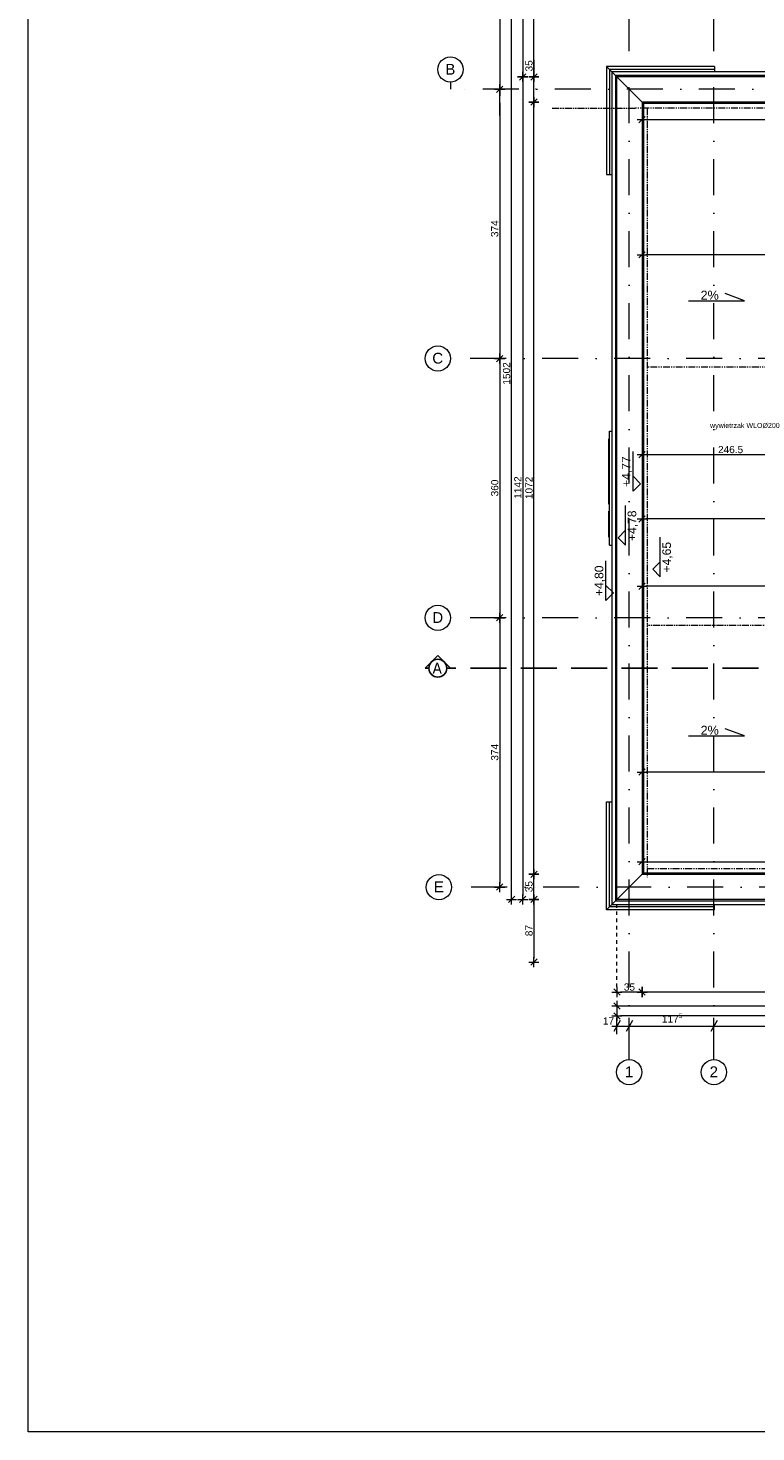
# Model space of a CAD drawing. Header units: millimetres. Extents: x 2015591 to 2056676, y -1574705 to -1544755.
# Tile 1 of 11: x 2015591 to 2025701, y -1574705 to -1555212. Entities that reach past the tile are written whole.
import ezdxf

# ---------------------------------------------------------------- set-up
doc = ezdxf.new("R2010")
doc.units = ezdxf.units.MM
doc.header["$MEASUREMENT"] = 0
for name, pattern in [('ACAD_ISO10W100', [8100, 5400, -1350, 0, -1350]), ('OSIE', [1000, 500, -250, 0, -250]), ('PHANTOM2', [176, 96, -16, 16, -16, 16, -16]), ('Przerywana', [100, 50, -50]), ('Przerywana DŁUGA', [700, 500, -200])]:
    doc.linetypes.add(name, pattern=pattern)
for name, color, linetype, lineweight, true_color in [('2D- Siatka Modularna_Nr_pióra__2', 7, 'Continuous', 15, 0x0322fc), ('a___cienka___0.15_Nr_pióra__11', 7, 'Continuous', 5, 0x6d6d6d), ('a___przekrojowa___0.5_Nr_pióra__160', 7, 'Continuous', 20, 0x020602), ('ELE-odgr_zwod_pionowy_Nr_pióra__12', 7, 'Continuous', 5, 0x9f9f9f), ('Linie PT_Nr_pióra__3', 7, 'Continuous', 18, 0x008200), ('OSIE_Nr_pióra__11', 7, 'Continuous', 5, 0x6d6d6d), ('OSIE_Nr_pióra__2', 7, 'Continuous', 15, 0x0322fc)]:
    doc.layers.add(name, color=color, linetype=linetype, lineweight=lineweight, true_color=true_color)
for name, color, linetype, lineweight in [('a___cienka___0.15_Nr_pióra__1', 7, 'Continuous', 0), ('a___wymiary_Nr_pióra__46', 7, 'Continuous', 5), ('Budowlane - Opisy_Nr_pióra__7', 7, 'Continuous', 0), ('Defpoints_Nr_pióra__46', 7, 'Continuous', 5), ('PRZEKROJE DACH_Nr_pióra__5', 7, 'Continuous', 25), ('Wymiarowanie - Poziomy_Nr_pióra__1', 7, 'Continuous', 0), ('Wymiarowanie_Nr_pióra__1', 7, 'Continuous', 0)]:
    doc.layers.add(name, color=color, linetype=linetype, lineweight=lineweight)
doc.layers.add('PRZEKROJE DACH', color=7, linetype='Continuous')
doc.layers.add('Wymiarowanie', color=7, linetype='Continuous')
doc.styles.add('GENERATED_STYLE_1', font='txt')
doc.styles.add('GENERATED_STYLE_2', font='txt')
doc.dimstyles.new('GENERATED_STYLE__1', dxfattribs={"dimtxt": 100, "dimasz": 114, "dimexe": 0.18, "dimexo": 0, "dimgap": 0.09, "dimtad": 1, "dimtih": 1, "dimtoh": 1, "dimdec": 0, "dimlfac": 0.1, "dimzin": 0, "dimdsep": 46, "dimtxsty": 'GENERATED_STYLE_1', "dimblk": 'ARROWHEAD_2', "dimblk1": 'ARROWHEAD_2', "dimblk2": 'ARROWHEAD_2', "dimcen": 0.09, "dimclrd": 7, "dimclre": 7, "dimclrt": 7, "dimadec": 4, "dimazin": 0, "dimtfac": 1, "dimtdec": 4, "dimtmove": 0, "dimatfit": 3, "dimfxl": 0, "dimtolj": 1, "dimtzin": 0, "dimarcsym": 0})

# ---------------------------------------------------------------- blocks, each defined once
blk = doc.blocks.new('*D1', base_point=(1682720, -1237567))
at = {"layer": 'Wymiarowanie_Nr_pióra__1', "linetype": 'Continuous'}
for p, q in [((2023770, -1569182), (2023770, -1568957)), ((2023940, -1569182), (2023940, -1568957)), ((2023697, -1569069), (2023770, -1569069)), ((2023813, -1568994), (2023727, -1569144)), ((2023770, -1569069), (2023940, -1569069)), ((2023984, -1568994), (2023897, -1569144))]:
    blk.add_line(p, q, dxfattribs=at)
at = {"layer": 'Wymiarowanie_Nr_pióra__1', "insert": (2023575, -1569049), "char_height": 100, "attachment_point": 7, "style": 'GENERATED_STYLE_1'}
blk.add_mtext('\\A1;{\\fArial|b0|i0|c238|p38;17}', dxfattribs=at)
blk = doc.blocks.new('ARROWHEAD_2')
at = {"color": 0, "linetype": 'Continuous', "lineweight": 0}
for p, q in [((0, 0), (-1, 0)), ((-0.38, -0.66), (0.38, 0.66))]:
    blk.add_line(p, q, dxfattribs=at)
blk = doc.blocks.new('*D3', base_point=(1682720, -1237567))
at = {"layer": 'Wymiarowanie_Nr_pióra__1', "linetype": 'Continuous'}
for p, q in [((2023940, -1569182), (2023940, -1568957)), ((2025117, -1569182), (2025117, -1568957)), ((2023984, -1568994), (2023897, -1569144)), ((2023940, -1569069), (2025117, -1569069)), ((2025160, -1568994), (2025074, -1569144))]:
    blk.add_line(p, q, dxfattribs=at)
at = {"layer": 'Wymiarowanie_Nr_pióra__1', "insert": (2024395, -1569050), "char_height": 100, "attachment_point": 7, "style": 'GENERATED_STYLE_1'}
blk.add_mtext('\\A1;{\\fArial|b0|i0|c238|p38;117\\fArial|b0|i0|c238|p38;\\A1{\\H.66x;\\S5^  ;}}', dxfattribs=at)
blk = doc.blocks.new('*D4', base_point=(1682720, -1237567))
at = {"layer": 'Wymiarowanie_Nr_pióra__1', "linetype": 'Continuous'}
for p, q in [((2025117, -1569182), (2025117, -1568957)), ((2028197, -1569182), (2028197, -1568957)), ((2025160, -1568994), (2025074, -1569144)), ((2025117, -1569069), (2028197, -1569069)), ((2028240, -1568994), (2028154, -1569144))]:
    blk.add_line(p, q, dxfattribs=at)
at = {"layer": 'Wymiarowanie_Nr_pióra__1', "insert": (2026543, -1569049), "char_height": 100, "attachment_point": 7, "style": 'GENERATED_STYLE_1'}
blk.add_mtext('\\A1;{\\fArial|b0|i0|c238|p38;308}', dxfattribs=at)
blk = doc.blocks.new('Płaszczyzna odcinająca_2', base_point=(2043409, -1564101))
at = {"layer": 'PRZEKROJE DACH_Nr_pióra__5', "linetype": 'Continuous'}
for p, q in [((2021282, -1563926), (2021107, -1564101)), ((2021107, -1564101), (2021159, -1564101)), ((2021457, -1564101), (2021282, -1563926)), ((2021406, -1564101), (2021457, -1564101)), ((2043234, -1564101), (2043409, -1563926)), ((2043285, -1564101), (2043234, -1564101)), ((2043409, -1563926), (2043584, -1564101)), ((2043584, -1564101), (2043533, -1564101))]:
    blk.add_line(p, q, dxfattribs=at)
at = {"layer": 'PRZEKROJE DACH_Nr_pióra__5', "linetype": 'Przerywana DŁUGA'}
blk.add_line((2043234, -1564101), (2021457, -1564101), dxfattribs=at)
at = {"layer": 'PRZEKROJE DACH_Nr_pióra__5', "linetype": 'Continuous'}
for centre in [(2021282, -1564101), (2043409, -1564101)]:
    blk.add_circle(centre, 124, dxfattribs=at)
at = {"layer": 'PRZEKROJE DACH_Nr_pióra__5', "char_height": 150, "style": 'GENERATED_STYLE_2'}
for insert, attachment_point in [((2021210, -1564176), 7), ((2043481, -1564176), 9)]:
    blk.add_mtext('\\A1;{\\fLucida Console|b0|i0|c238|p53;A}', dxfattribs=dict(at, insert=insert, attachment_point=attachment_point))

msp = doc.modelspace()

# ---------------------------------------------------------------- linework, layer by layer
at = {"layer": '2D- Siatka Modularna_Nr_pióra__2', "linetype": 'ACAD_ISO10W100'}
msp.add_line((2021457.4, -1555962.9), (2021457.6, -1556060.9), dxfattribs=at)
at = {"layer": 'a___cienka___0.15_Nr_pióra__1', "linetype": 'Continuous'}
for p, q in [((2023624.9, -1555745.9), (2024139.9, -1556260.9)), ((2023624.9, -1565955.9), (2023699.9, -1565955.9)), ((2024139.9, -1566940.9), (2023624.9, -1567455.9))]:
    msp.add_line(p, q, dxfattribs=at)
at = {"layer": 'a___cienka___0.15_Nr_pióra__11', "linetype": 'Continuous'}
for p, q in [((2025124.9, -1555745.9), (2025124.9, -1555820.9)), ((2023624.9, -1557245.9), (2023699.9, -1557245.9)), ((2023655.6, -1561825.3), (2023655.6, -1560918.2)), ((2023668.5, -1562394.5), (2023668.5, -1560807.5)), ((2023668.5, -1560807.5), (2023699.9, -1560807.5)), ((2023655.6, -1562283.5), (2023655.6, -1561921.4)), ((2023655.6, -1562283.5), (2023655.6, -1561921.4)), ((2023668.5, -1562394.5), (2023699.9, -1562394.5)), ((2025124.9, -1567455.9), (2025124.9, -1567380.9))]:
    msp.add_line(p, q, dxfattribs=at)
at = {"layer": 'a___cienka___0.15_Nr_pióra__11', "linetype": 'Continuous', "flags": 128}
for points in [[(2041553.6, -1552220.9), (2031299.9, -1552220.9), (2031299.9, -1555820.9), (2023699.9, -1555820.9), (2023699.9, -1567380.9), (2041553.6, -1567380.9)], [(2041503.6, -1552270.9), (2031349.9, -1552270.9), (2031349.9, -1555870.9), (2023749.9, -1555870.9), (2023749.9, -1567330.9), (2041503.6, -1567330.9)]]:
    msp.add_lwpolyline(points, close=True, dxfattribs=at)
for points in [[(2025124.9, -1555745.9), (2023624.9, -1555745.9), (2023624.9, -1557245.9)], [(2025124.9, -1555785.9), (2023664.9, -1555785.9), (2023664.9, -1557245.9)], [(2031114, -1556260.9), (2024139.9, -1556260.9), (2024139.9, -1566940.9), (2031114, -1566940.9)], [(2025124.9, -1567455.9), (2023624.9, -1567455.9), (2023624.9, -1565955.9)], [(2025124.9, -1567415.9), (2023664.9, -1567415.9), (2023664.9, -1565955.9)]]:
    msp.add_lwpolyline(points, dxfattribs=at)
at = {"layer": 'a___przekrojowa___0.5_Nr_pióra__160', "linetype": 'Continuous'}
for p, q in [((2023769.9, -1567310.9), (2023769.9, -1555890.9)), ((2031369.9, -1555890.9), (2023769.9, -1555890.9)), ((2041483.6, -1567310.9), (2023769.9, -1567310.9))]:
    msp.add_line(p, q, dxfattribs=at)
at = {"layer": 'a___przekrojowa___0.5_Nr_pióra__160', "linetype": 'Continuous', "flags": 128}
msp.add_lwpolyline([(2031134, -1556240.9), (2024119.9, -1556240.9), (2024119.9, -1566960.9), (2031134, -1566960.9)], dxfattribs=at)
at = {"layer": 'a___wymiary_Nr_pióra__46', "linetype": 'Continuous'}
for p, q in [((2022306.2, -1567260.9), (2022306.2, -1552340.9)), ((2022460.8, -1552340.9), (2022460.8, -1555840.9)), ((2022141.2, -1552510.9), (2022141.2, -1556010.9)), ((2022617.2, -1555840.9), (2022617.2, -1552690.9)), ((2022617.2, -1555651.5), (2022617.2, -1555890.9)), ((2022391.1, -1555890.9), (2022530.5, -1555890.9)), ((2022530.5, -1555890.9), (2022391.1, -1555890.9)), ((2022460.8, -1555960.6), (2022460.8, -1555821.3)), ((2022460.8, -1555821.3), (2022460.8, -1555960.6)), ((2022686.9, -1555890.9), (2022547.5, -1555890.9)), ((2022547.5, -1555890.9), (2022686.9, -1555890.9)), ((2022617.2, -1555821.3), (2022617.2, -1555960.6)), ((2022617.2, -1555960.6), (2022617.2, -1555821.3)), ((2022071.5, -1556060.9), (2022210.9, -1556060.9)), ((2022210.9, -1556060.9), (2022071.5, -1556060.9)), ((2022141.2, -1556130.6), (2022141.2, -1555991.3)), ((2022141.2, -1555991.3), (2022141.2, -1556130.6)), ((2022141.2, -1556110.9), (2022141.2, -1556150.9)), ((2022460.8, -1555940.9), (2022460.8, -1567260.9)), ((2022617.2, -1556190.9), (2022617.2, -1555940.9)), ((2022141.2, -1556270.6), (2022141.2, -1556131.3)), ((2022141.2, -1556424.5), (2022141.2, -1556200.9)), ((2022141.2, -1556250.9), (2022141.2, -1559750.9)), ((2022686.9, -1556240.9), (2022547.5, -1556240.9)), ((2022547.5, -1556240.9), (2022686.9, -1556240.9)), ((2022617.2, -1556171.3), (2022617.2, -1556310.6)), ((2022617.2, -1556310.6), (2022617.2, -1556171.3)), ((2022617.2, -1566910.9), (2022617.2, -1556290.9)), ((2024050.2, -1556482.9), (2024189.6, -1556482.9)), ((2024119.9, -1556413.2), (2024119.9, -1556552.5)), ((2024169.9, -1556482.9), (2029737.2, -1556482.9)), ((2024050.2, -1558361.1), (2024189.6, -1558361.1)), ((2024119.9, -1558291.4), (2024119.9, -1558430.8)), ((2030177.2, -1558361.1), (2024169.9, -1558361.1)), ((2022071.5, -1559800.9), (2022210.9, -1559800.9)), ((2022210.9, -1559800.9), (2022071.5, -1559800.9)), ((2022141.2, -1559870.6), (2022141.2, -1559731.3)), ((2022141.2, -1559731.3), (2022141.2, -1559870.6)), ((2022141.2, -1559850.9), (2022141.2, -1563350.9)), ((2024050.2, -1561133.9), (2024189.6, -1561133.9)), ((2024119.9, -1561064.2), (2024119.9, -1561203.5)), ((2024169.9, -1561133.9), (2026534.6, -1561133.9)), ((2024119.9, -1561958.2), (2024119.9, -1562097.6)), ((2024050.2, -1562027.9), (2024189.6, -1562027.9)), ((2029277.2, -1562027.9), (2024169.9, -1562027.9)), ((2024119.9, -1562893.8), (2024119.9, -1563033.2)), ((2024050.2, -1562963.5), (2024189.6, -1562963.5)), ((2029428.2, -1562963.5), (2024169.9, -1562963.5)), ((2022141.2, -1563470.6), (2022141.2, -1563331.3)), ((2022141.2, -1563331.3), (2022141.2, -1563470.6)), ((2022071.5, -1563400.9), (2022210.9, -1563400.9)), ((2022210.9, -1563400.9), (2022071.5, -1563400.9)), ((2022141.2, -1563450.9), (2022141.2, -1567090.9)), ((2024119.9, -1565474.3), (2024119.9, -1565613.7)), ((2024050.2, -1565544), (2024189.6, -1565544)), ((2030177.2, -1565544), (2024169.9, -1565544)), ((2024050.2, -1566787.8), (2024189.6, -1566787.8)), ((2024119.9, -1566718.1), (2024119.9, -1566857.5)), ((2024169.9, -1566787.8), (2029737.2, -1566787.8)), ((2022686.9, -1566960.9), (2022547.5, -1566960.9)), ((2022547.5, -1566960.9), (2022686.9, -1566960.9)), ((2022617.2, -1566891.3), (2022617.2, -1567030.6)), ((2022617.2, -1567030.6), (2022617.2, -1566891.3)), ((2022617.2, -1567260.9), (2022617.2, -1567010.9)), ((2022071.5, -1567140.9), (2022210.9, -1567140.9)), ((2022141.2, -1567210.6), (2022141.2, -1567071.3)), ((2022236.5, -1567310.9), (2022375.9, -1567310.9)), ((2022306.2, -1567380.6), (2022306.2, -1567241.3)), ((2022391.1, -1567310.9), (2022530.5, -1567310.9)), ((2022460.8, -1567380.6), (2022460.8, -1567241.3)), ((2022547.5, -1567310.9), (2022686.9, -1567310.9)), ((2022686.9, -1567310.9), (2022547.5, -1567310.9)), ((2022617.2, -1567380.6), (2022617.2, -1567241.3)), ((2022617.2, -1567241.3), (2022617.2, -1567380.6)), ((2022617.2, -1567360.9), (2022617.2, -1568130.9)), ((2022547.5, -1568180.9), (2022686.9, -1568180.9)), ((2022617.2, -1568250.6), (2022617.2, -1568111.3)), ((2023700.2, -1568596.9), (2023839.6, -1568596.9)), ((2023769.9, -1568527.2), (2023769.9, -1568666.6)), ((2024069.9, -1568596.9), (2023819.9, -1568596.9)), ((2024050.2, -1568596.9), (2024189.6, -1568596.9)), ((2024189.6, -1568596.9), (2024050.2, -1568596.9)), ((2024119.9, -1568527.2), (2024119.9, -1568666.6)), ((2024119.9, -1568666.6), (2024119.9, -1568527.2)), ((2031084, -1568596.9), (2024169.9, -1568596.9)), ((2023700.2, -1568790.1), (2023839.6, -1568790.1)), ((2023769.9, -1568720.4), (2023769.9, -1568859.8)), ((2023819.9, -1568790.1), (2031531.7, -1568790.1)), ((2023700.2, -1568929.7), (2023839.6, -1568929.7)), ((2023769.9, -1568860.1), (2023769.9, -1568999.4)), ((2041433.6, -1568929.7), (2023819.9, -1568929.7))]:
    msp.add_line(p, q, dxfattribs=at)
at = {"layer": 'a___wymiary_Nr_pióra__46', "linetype": 'Continuous', "flags": 128}
for points in [[(2022417, -1555934.7), (2022504.6, -1555847.1)], [(2022504.6, -1555847.1), (2022417, -1555934.7)], [(2022661, -1555847.1), (2022573.4, -1555934.7)], [(2022573.4, -1555934.7), (2022661, -1555847.1)], [(2022097.4, -1556104.7), (2022185, -1556017.1)], [(2022185, -1556017.1), (2022097.4, -1556104.7)], [(2022661, -1556197.1), (2022573.4, -1556284.7)], [(2022573.4, -1556284.7), (2022661, -1556197.1)], [(2024163.7, -1556439.1), (2024076.1, -1556526.7)], [(2024163.7, -1558317.3), (2024076.1, -1558404.9)], [(2022097.4, -1559844.7), (2022185, -1559757.1)], [(2022185, -1559757.1), (2022097.4, -1559844.7)], [(2024163.7, -1561090.1), (2024076.1, -1561177.7)], [(2024163.7, -1561984.1), (2024076.1, -1562071.7)], [(2024163.7, -1562919.7), (2024076.1, -1563007.3)], [(2022097.4, -1563444.7), (2022185, -1563357.1)], [(2022185, -1563357.1), (2022097.4, -1563444.7)], [(2024163.7, -1565500.2), (2024076.1, -1565587.8)], [(2024163.7, -1566744), (2024076.1, -1566831.6)], [(2022661, -1566917.1), (2022573.4, -1567004.7)], [(2022573.4, -1567004.7), (2022661, -1566917.1)], [(2022097.4, -1567184.7), (2022185, -1567097.1)], [(2022262.4, -1567354.7), (2022350, -1567267.1)], [(2022417, -1567354.7), (2022504.6, -1567267.1)], [(2022573.4, -1567354.7), (2022661, -1567267.1)], [(2022661, -1567267.1), (2022573.4, -1567354.7)], [(2022573.4, -1568224.7), (2022661, -1568137.1)], [(2023726.1, -1568553.1), (2023813.7, -1568640.7)], [(2024076.1, -1568553.1), (2024163.7, -1568640.7)], [(2024163.7, -1568640.7), (2024076.1, -1568553.1)], [(2023726.1, -1568746.3), (2023813.7, -1568833.9)], [(2023726.1, -1568885.9), (2023813.7, -1568973.5)]]:
    msp.add_lwpolyline(points, dxfattribs=at)
at = {"layer": 'Defpoints_Nr_pióra__46', "linetype": 'Continuous'}
for p, q in [((2022460.8, -1555890.9), (2022460.3, -1555890.9)), ((2022617.2, -1555890.9), (2022616.7, -1555890.9)), ((2023794.3, -1555890.9), (2023793.8, -1555890.9)), ((2023794.3, -1555890.9), (2023793.8, -1555890.9)), ((2024237.5, -1555890.9), (2024237, -1555890.9)), ((2024237.5, -1555890.9), (2024237, -1555890.9)), ((2022141.2, -1556060.9), (2022140.7, -1556060.9)), ((2022641.6, -1556060.9), (2022641.1, -1556060.9)), ((2022641.6, -1556060.9), (2022641.1, -1556060.9)), ((2022141.2, -1556200.9), (2022140.7, -1556200.9)), ((2022441.7, -1556200.9), (2022441.2, -1556200.9)), ((2022441.7, -1556200.9), (2022441.2, -1556200.9)), ((2022617.2, -1556240.9), (2022616.7, -1556240.9)), ((2023769.9, -1556226.4), (2023769.4, -1556226.4)), ((2024119.9, -1556240.9), (2024119.4, -1556240.9)), ((2024235.8, -1556240.9), (2024235.3, -1556240.9)), ((2024235.8, -1556240.9), (2024235.3, -1556240.9)), ((2023769.9, -1556380.9), (2023769.4, -1556380.9)), ((2024119.9, -1556325), (2024119.4, -1556325)), ((2024119.9, -1556325), (2024119.4, -1556325)), ((2023769.9, -1557567.8), (2023769.4, -1557567.8)), ((2024119.9, -1558361.1), (2024119.4, -1558361.1)), ((2024119.9, -1558437.3), (2024119.4, -1558437.3)), ((2022141.2, -1559800.9), (2022140.7, -1559800.9)), ((2022507.9, -1559800.9), (2022507.4, -1559800.9)), ((2022507.9, -1559800.9), (2022507.4, -1559800.9)), ((2024119.9, -1561222.6), (2024119.4, -1561222.6)), ((2024119.9, -1561726.6), (2024119.4, -1561726.6)), ((2024119.9, -1562027.9), (2024119.4, -1562027.9)), ((2024119.9, -1562963.5), (2024119.4, -1562963.5)), ((2024119.9, -1563168.5), (2024119.4, -1563168.5)), ((2022141.2, -1563400.9), (2022140.7, -1563400.9)), ((2022864.6, -1563400.9), (2022864.1, -1563400.9)), ((2022864.6, -1563400.9), (2022864.1, -1563400.9)), ((2024119.9, -1565544), (2024119.4, -1565544)), ((2024119.9, -1565690.4), (2024119.4, -1565690.4)), ((2022617.2, -1566960.9), (2022616.7, -1566960.9)), ((2023769.9, -1566864.7), (2023769.4, -1566864.7)), ((2024119.9, -1566857.2), (2024119.4, -1566857.2)), ((2024119.9, -1566857.2), (2024119.4, -1566857.2)), ((2024119.9, -1566960.9), (2024119.4, -1566960.9)), ((2024290.9, -1566960.9), (2024290.4, -1566960.9)), ((2024290.9, -1566960.9), (2024290.4, -1566960.9)), ((2022141.2, -1567140.9), (2022140.7, -1567140.9)), ((2022642, -1567140.9), (2022641.5, -1567140.9)), ((2023769.9, -1567170.5), (2023769.4, -1567170.5)), ((2023769.9, -1567203.3), (2023769.4, -1567203.3)), ((2022460.8, -1567310.9), (2022460.3, -1567310.9)), ((2023769.9, -1567310.9), (2023769.4, -1567310.9)), ((2024290.9, -1567310.9), (2024290.4, -1567310.9)), ((2024290.9, -1567310.9), (2024290.4, -1567310.9)), ((2024290.9, -1567310.9), (2024290.4, -1567310.9)), ((2022617.2, -1568180.9), (2022616.7, -1568180.9)), ((2023769.9, -1568596.9), (2023769.4, -1568596.9)), ((2024119.9, -1568596.9), (2024119.4, -1568596.9)), ((2023940.2, -1568653.1), (2023939.7, -1568653.1)), ((2023769.9, -1568929.7), (2023769.4, -1568929.7))]:
    msp.add_line(p, q, dxfattribs=at)
at = {"layer": 'ELE-odgr_zwod_pionowy_Nr_pióra__12', "linetype": 'PHANTOM2'}
for p, q in [((2022870.2, -1556325), (2024026.7, -1556325)), ((2031786.4, -1556325), (2024026.7, -1556325)), ((2024191.9, -1556325), (2024191.9, -1567001.4)), ((2041226.7, -1559919), (2024191.9, -1559919)), ((2041090.3, -1563507.4), (2024191.9, -1563507.4)), ((2024191.9, -1566880.5), (2041226.7, -1566880.5))]:
    msp.add_line(p, q, dxfattribs=at)
at = {"layer": 'Linie PT_Nr_pióra__3', "linetype": 'Continuous', "flags": 128}
msp.add_lwpolyline([(2015591, -1544755.4), (2056676.1, -1544755.4), (2056676.1, -1574705.4), (2015591, -1574705.4)], close=True, dxfattribs=at)
at = {"layer": 'OSIE_Nr_pióra__11', "linetype": 'Przerywana'}
msp.add_line((2023769.9, -1568527.2), (2023769.9, -1567330.9), dxfattribs=at)
at = {"layer": 'OSIE_Nr_pióra__2', "linetype": 'OSIE'}
for p, q in [((2023940.2, -1569534.8), (2023940.2, -1550581.9)), ((2025116.9, -1569534.8), (2025116.9, -1550581.9)), ((2043409, -1556060.9), (2021457.6, -1556060.9)), ((2043234, -1559800.9), (2021472.4, -1559800.9)), ((2043234, -1563400.9), (2021472.4, -1563400.9)), ((2043249, -1567140.9), (2021472.4, -1567140.9))]:
    msp.add_line(p, q, dxfattribs=at)
at = {"layer": 'OSIE_Nr_pióra__2', "linetype": 'Continuous'}
for centre in [(2021457.4, -1555787.9), (2021282.4, -1559800.9), (2021282.4, -1563400.9), (2021297.4, -1567140.9), (2023940.2, -1569709.8), (2025116.9, -1569709.8)]:
    msp.add_circle(centre, 175, dxfattribs=at)
at = {"layer": 'Wymiarowanie - Poziomy_Nr_pióra__1', "linetype": 'Continuous'}
for p, q in [((2023994.7, -1561643.1), (2023994.7, -1561091.8)), ((2023889.9, -1562394.6), (2023889.9, -1561843.2)), ((2024371.6, -1562831.5), (2024371.6, -1562280.2)), ((2023617.8, -1563159.2), (2023617.8, -1562607.9))]:
    msp.add_line(p, q, dxfattribs=at)
at = {"layer": 'Wymiarowanie - Poziomy_Nr_pióra__1', "linetype": 'Continuous', "flags": 128}
for points in [[(2024766, -1558998.6), (2025542.8, -1558998.6), (2025274.9, -1558899.5)], [(2023994.7, -1561643.1), (2024099.1, -1561538.7), (2023994.7, -1561434.3)], [(2023889.9, -1562394.6), (2023785.4, -1562290.1), (2023889.9, -1562185.7)], [(2024371.6, -1562831.5), (2024267.2, -1562727.1), (2024371.6, -1562622.6)], [(2023617.8, -1563159.2), (2023722.3, -1563054.8), (2023617.8, -1562950.4)], [(2024766, -1565039.8), (2025542.8, -1565039.8), (2025274.9, -1564940.8)]]:
    msp.add_lwpolyline(points, dxfattribs=at)

# ---------------------------------------------------------------- block references
at = {"layer": 'PRZEKROJE DACH'}
msp.add_blockref('Płaszczyzna odcinająca_2', (2043409, -1564100.9), dxfattribs=at)

# ---------------------------------------------------------------- texts
at = {"layer": 'a___wymiary_Nr_pióra__46', "linetype": 'Continuous', "char_height": 100, "attachment_point": 7, "rotation": 90, "style": 'GENERATED_STYLE_1'}
for s, insert in [('\\A1;{\\fArial|b0|i0|c238|p38;35}', (2022599.6, -1555814.4)), ('\\A1;{\\fArial|b0|i0|c238|p38;374}', (2022123.6, -1558114.8)), ('\\A1;{\\fArial|b0|i0|c238|p38;1502}', (2022288.6, -1560163.2)), ('\\A1;{\\fArial|b0|i0|c238|p38;360}', (2022123.6, -1561714.8)), ('\\A1;{\\fArial|b0|i0|c238|p38;1142}', (2022443.2, -1561747.7)), ('\\A1;{\\fArial|b0|i0|c238|p38;1072}', (2022599.5, -1561752.7)), ('\\A1;{\\fArial|b0|i0|c238|p38;374}', (2022123.6, -1565384.8)), ('\\A1;{\\fArial|b0|i0|c238|p38;35}', (2022599.6, -1567211.8)), ('\\A1;{\\fArial|b0|i0|c238|p38;87}', (2022599.5, -1567821.8))]:
    msp.add_mtext(s, dxfattribs=dict(at, insert=insert))
at = {"layer": 'a___wymiary_Nr_pióra__46', "linetype": 'Continuous', "char_height": 100, "attachment_point": 9, "style": 'GENERATED_STYLE_1'}
for s, insert in [('\\A1;{\\fArial|b0|i0|c238|p38;246.5}', (2025523.2, -1561116.2)), ('\\A1;{\\fArial|b0|i0|c238|p38;35}', (2024020.8, -1568579.3))]:
    msp.add_mtext(s, dxfattribs=dict(at, insert=insert))
at = {"layer": 'Budowlane - Opisy_Nr_pióra__7', "linetype": 'Continuous', "insert": (2026030.7, -1560786.4), "char_height": 70, "attachment_point": 9, "style": 'GENERATED_STYLE_1'}
msp.add_mtext('\\A1;{\\fArial|b0|i0|c238|p38;wywietrzak WLOØ200}', dxfattribs=at)
at = {"layer": 'OSIE_Nr_pióra__2', "linetype": 'Continuous', "char_height": 150, "attachment_point": 6, "style": 'GENERATED_STYLE_1'}
for s, insert in [('\\A1;{\\fArial|b0|i0|c238|p38;B}', (2021525.9, -1555784)), ('\\A1;{\\fArial|b0|i0|c238|p38;C}', (2021356.4, -1559797.3)), ('\\A1;{\\fArial|b0|i0|c238|p38;D}', (2021356.4, -1563397.4)), ('\\A1;{\\fArial|b0|i0|c238|p38;E}', (2021365.9, -1567137.4)), ('\\A1;{\\fArial|b0|i0|c238|p38;1}', (2023997.2, -1569704.9)), ('\\A1;{\\fArial|b0|i0|c238|p38;2}', (2025173.8, -1569704.9))]:
    msp.add_mtext(s, dxfattribs=dict(at, insert=insert))
at = {"layer": 'Wymiarowanie - Poziomy_Nr_pióra__1', "linetype": 'Continuous', "char_height": 125, "attachment_point": 9, "style": 'GENERATED_STYLE_1'}
for insert in [(2025184.6, -1558984.5), (2025184.6, -1565025.8)]:
    msp.add_mtext('\\A1;{\\fArial|b0|i0|c238|p38;2%}', dxfattribs=dict(at, insert=insert))
at = {"layer": 'Wymiarowanie - Poziomy_Nr_pióra__1', "linetype": 'Continuous', "char_height": 120, "attachment_point": 7, "rotation": 90, "style": 'GENERATED_STYLE_1'}
for s, insert in [('\\A1;{\\fArial|b0|i0|c238|p38;+4,77}', (2023980.5, -1561583.1)), ('\\A1;{\\fArial|b0|i0|c238|p38;+4,78}', (2024060.6, -1562334.6)), ('\\A1;{\\fArial|b0|i0|c238|p38;+4,65}', (2024542.3, -1562771.5)), ('\\A1;{\\fArial|b0|i0|c238|p38;+4,80}', (2023603.6, -1563099.2))]:
    msp.add_mtext(s, dxfattribs=dict(at, insert=insert))

# ---------------------------------------------------------------- dimensions: what is measured, and where the dimension line sits
at = {"layer": 'Wymiarowanie', "linetype": 'Continuous'}
for base, p1, p2, picture, middle in [((2023940.2, -1569069.4), (2023769.9, -1567310.9), (2023940.2, -1569534.8), '*D1', (2023650.6, -1568999.4)), ((2025116.9, -1569069.4), (2023940.2, -1569534.8), (2025116.9, -1569534.8), '*D3', (2024603.6, -1568999.4)), ((2028196.9, -1569069.4), (2025116.9, -1569534.8), (2028196.9, -1569534.8), '*D4', (2026656.9, -1568999.4))]:
    dim = msp.add_linear_dim(base=base, p1=p1, p2=p2, dimstyle='GENERATED_STYLE__1', dxfattribs=at)
    dim.commit()
    dim.dimension.update_dxf_attribs({"geometry": picture, "text_midpoint": middle, "dimtype": 160})

doc.saveas('drawing.dxf')
